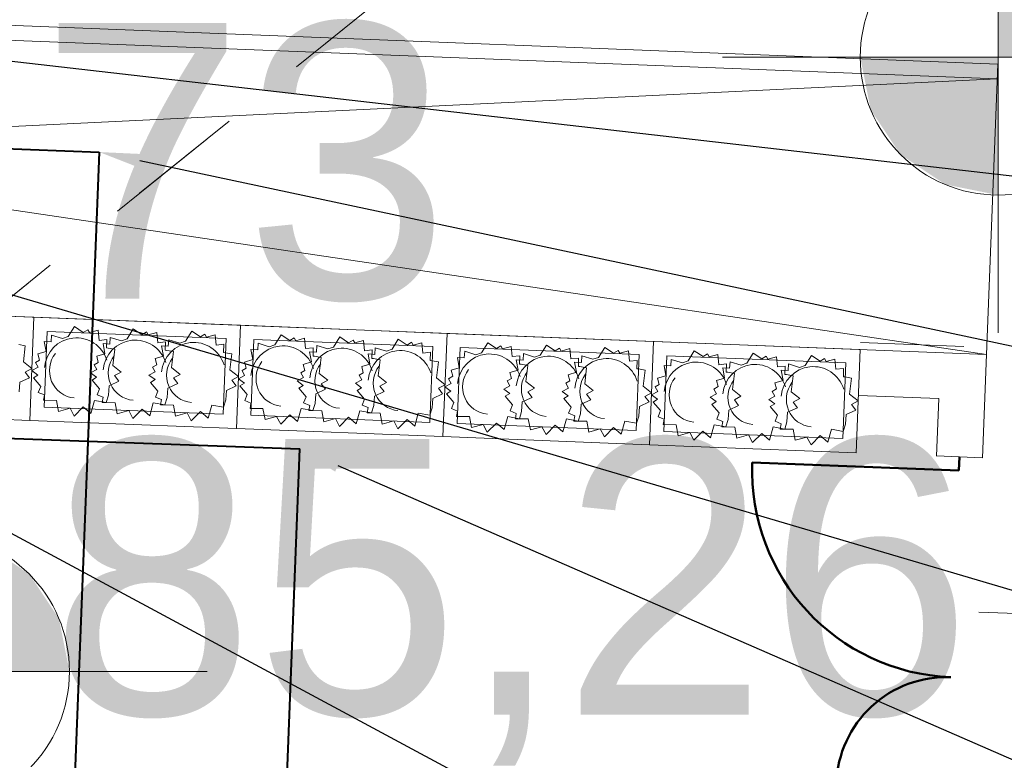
# Model space of a CAD drawing. Extents: x -134780 to 5540120, y 74663 to 5964901.
# Tile 52 of 84: x 5539596.28 to 5539600.57, y 5961332.48 to 5961335.7. Entities that reach past the tile are written whole.
import ezdxf
from ezdxf import colors
from ezdxf.entities.mleader import LeaderData, LeaderLine
from ezdxf.math import Vec2, Vec3

# ---------------------------------------------------------------- set-up
doc = ezdxf.new("R2010")
doc.units = 0
doc.header["$MEASUREMENT"] = 0
doc.set_wipeout_variables(frame=1)
doc.linetypes.add('L_0_03', pattern=[1, 0.5, -0.5])
for name, color, linetype, lineweight in [('#opisy', 7, 'Continuous', 0), ('_gaz', 2, 'Continuous', 90), ('Arch schody_Nr_Pióra__21', 7, 'Continuous', 9), ('arch spadki_Nr_Pióra__21', 7, 'Continuous', 9), ('INWENT RZĘDNE_Nr_Pióra__21', 7, 'Continuous', 9), ('mapa', 7, 'Continuous', 13), ('zasuwa_lub_zawor_Nr_Pióra__7', 7, 'Continuous', 13)]:
    doc.layers.add(name, color=color, linetype=linetype, lineweight=lineweight)
for name, color, linetype, lineweight, true_color in [('217_kontur_klasyfikacyjny_Nr_Pióra__3', 7, 'Continuous', 18, 0xff6600), ('218_kontur_uzytku_gruntowego_Nr_Pióra__3', 7, 'Continuous', 18, 0xff6600), ('_woda2', 7, 'Continuous', 30, 0x0b2af4), ('Arch balustrady_Nr_Pióra__86', 7, 'Continuous', 50, 0x5555ff), ('Arch wyposarzenie_Nr_Pióra__4', 7, 'Continuous', 9, 0x029e21)]:
    doc.layers.add(name, color=color, linetype=linetype, lineweight=lineweight, true_color=true_color)
doc.layers.add('arch spadki', color=7, linetype='Continuous')
doc.layers.add('INWENT RZĘDNE', color=7, linetype='Continuous')
doc.styles.add('GENERATED_STYLE_1', font='txt')
doc.styles.get("Standard").update_dxf_attribs({"font": 'txt', "bigfont": 'BIGFONT.SHX'})

# ---------------------------------------------------------------- blocks, each defined once
blk = doc.blocks.new('Koty wysokościowe_52', base_point=(-120351.5, 109748))
at = {"layer": 'INWENT RZĘDNE_Nr_Pióra__21', "insert": (-119696, 108888.5), "char_height": 1200, "attachment_point": 7, "style": 'GENERATED_STYLE_1'}
blk.add_mtext('{85,73}', dxfattribs=at)
blk = doc.blocks.new('Koty wysokościowe_24', base_point=(-113293.5, 110162.5))
at = {"layer": 'INWENT RZĘDNE_Nr_Pióra__21', "linetype": 'Continuous'}
for points in [[(-113293.5, 110162.5), (-112693.5, 110162.5), (-112739.2, 110392.1), (-112869.3, 110586.8), (-113063.9, 110716.9), (-113293.5, 110762.5)], [(-113293.5, 110162.5), (-113893.5, 110162.5), (-113847.8, 109932.9), (-113717.8, 109738.3), (-113523.1, 109608.2), (-113293.5, 109562.5)]]:
    blk.add_hatch(color=256, dxfattribs=at).paths.add_polyline_path(points, flags=0)
for p, q in [((-113293.5, 108962.5), (-113293.5, 111362.5)), ((-114493.5, 110162.5), (-112093.5, 110162.5))]:
    blk.add_line(p, q, dxfattribs=at)
blk.add_circle((-113293.5, 110162.5), 600, dxfattribs=at)
at = {"layer": 'INWENT RZĘDNE_Nr_Pióra__21', "insert": (-114288.2, 111362.5), "char_height": 1200, "attachment_point": 7, "style": 'GENERATED_STYLE_1'}
blk.add_mtext('{85,22}', dxfattribs=at)
blk = doc.blocks.new('Koty wysokościowe_13', base_point=(-117936.1, 107488.9))
at = {"layer": 'INWENT RZĘDNE_Nr_Pióra__21', "linetype": 'Continuous'}
blk.add_hatch(color=256, dxfattribs=at).paths.add_polyline_path([(-117936.1, 107488.9), (-117336.1, 107488.9), (-117381.7, 107718.5), (-117511.8, 107913.1), (-117706.4, 108043.2), (-117936.1, 108088.9)], flags=0)
blk.add_line((-119136.1, 107488.9), (-116736.1, 107488.9), dxfattribs=at)
blk.add_circle((-117936.1, 107488.9), 600, dxfattribs=at)
at = {"layer": 'INWENT RZĘDNE_Nr_Pióra__21', "insert": (-117421.9, 107077.8), "char_height": 1200, "attachment_point": 7, "style": 'GENERATED_STYLE_1'}
blk.add_mtext('{85,26}', dxfattribs=at)
blk = doc.blocks.new('Linia_8', base_point=(-113376.5, 107746.8))
at = {"layer": 'arch spadki_Nr_Pióra__21', "linetype": 'Continuous'}
blk.add_hatch(color=256, dxfattribs=at).paths.add_polyline_path([(-112621.6, 107717.3), (-112777.4, 107573.3), (-112765.7, 107873)], flags=0)
for p, q in [((-112777.4, 107573.3), (-112765.7, 107873)), ((-112621.6, 107717.3), (-112765.7, 107873)), ((-113376.5, 107746.8), (-112771.5, 107723.2)), ((-112621.6, 107717.3), (-112777.4, 107573.3))]:
    blk.add_line(p, q, dxfattribs=at)
blk = doc.blocks.new('mapa')
at = {"layer": '217_kontur_klasyfikacyjny_Nr_Pióra__3', "color": 252, "linetype": 'L_0_03', "flags": 128}
for points in [[(5539613.45, 5961348.36), (5539595.25, 5961333.69)], [(5539595.25, 5961333.69), (5539613.45, 5961348.36)]]:
    blk.add_lwpolyline(points, dxfattribs=at)
at = {"layer": '218_kontur_uzytku_gruntowego_Nr_Pióra__3', "color": 252, "linetype": 'L_0_03', "flags": 128}
for points in [[(5539613.45, 5961348.36), (5539595.25, 5961333.69)], [(5539595.25, 5961333.69), (5539613.45, 5961348.36)]]:
    blk.add_lwpolyline(points, dxfattribs=at)
at = {"layer": 'Arch balustrady_Nr_Pióra__86', "color": 253, "linetype": 'Continuous'}
for p, q in [((5539600.376, 5961333.7976), (5539600.3736, 5961333.7377)), ((5539600.3736, 5961333.7377), (5539599.4743, 5961333.7728))]:
    blk.add_line(p, q, dxfattribs=at)
for centre, radius, start, end in [((5539600.3736, 5961333.7377), 0.9, 177.7616, 267.7616), ((5539600.3197, 5961332.3587), 0.48, 87.7616, 177.7616)]:
    blk.add_arc(centre, radius, start, end, dxfattribs=at)
at = {"layer": 'Arch schody_Nr_Pióra__21', "color": 252, "linetype": 'Continuous'}
for p, q in [((5539594.4276, 5961335.7465), (5539600.5429, 5961335.5074)), ((5539594.425, 5961335.6815), (5539600.5404, 5961335.4425)), ((5539600.5429, 5961335.5074), (5539600.4935, 5961334.2434)), ((5539594.4041, 5961335.1469), (5539600.5404, 5961335.4425)), ((5539594.4041, 5961335.1469), (5539600.4935, 5961334.2434)), ((5539594.3782, 5961334.4824), (5539600.4935, 5961334.2434)), ((5539596.3467, 5961334.4055), (5539595.4473, 5961334.4406)), ((5539596.3291, 5961333.9558), (5539596.3467, 5961334.4055)), ((5539596.3291, 5961333.9558), (5539596.3467, 5961334.4055)), ((5539597.246, 5961334.3703), (5539596.3467, 5961334.4055)), ((5539597.2284, 5961333.9207), (5539597.246, 5961334.3703)), ((5539597.2284, 5961333.9207), (5539597.246, 5961334.3703)), ((5539598.1453, 5961334.3352), (5539597.246, 5961334.3703)), ((5539596.4043, 5961334.3432), (5539596.3914, 5961334.0134)), ((5539597.1837, 5961334.3127), (5539596.4043, 5961334.3432)), ((5539597.1708, 5961333.983), (5539597.1837, 5961334.3127)), ((5539597.3036, 5961334.308), (5539597.2907, 5961333.9783)), ((5539598.083, 5961334.2776), (5539597.3036, 5961334.308)), ((5539598.1277, 5961333.8855), (5539598.1453, 5961334.3352)), ((5539598.1277, 5961333.8855), (5539598.1453, 5961334.3352)), ((5539599.0446, 5961334.3), (5539598.1453, 5961334.3352)), ((5539598.0701, 5961333.9478), (5539598.083, 5961334.2776)), ((5539598.2029, 5961334.2729), (5539598.19, 5961333.9431)), ((5539598.9823, 5961334.2424), (5539598.2029, 5961334.2729)), ((5539599.027, 5961333.8504), (5539599.0446, 5961334.3)), ((5539599.027, 5961333.8504), (5539599.0446, 5961334.3)), ((5539599.9439, 5961334.2649), (5539599.0446, 5961334.3)), ((5539599.9263, 5961333.8152), (5539599.9439, 5961334.2649)), ((5539599.9451, 5961334.2948), (5539600.3947, 5961334.2773)), ((5539598.9694, 5961333.9127), (5539598.9823, 5961334.2424)), ((5539599.1022, 5961334.2377), (5539599.0893, 5961333.908)), ((5539599.8816, 5961334.2073), (5539599.1022, 5961334.2377)), ((5539600.4935, 5961334.2434), (5539600.4759, 5961333.7929)), ((5539599.8687, 5961333.8775), (5539599.8816, 5961334.2073)), ((5539599.9361, 5961334.065), (5539600.2858, 5961334.0514)), ((5539600.2858, 5961334.0514), (5539600.276, 5961333.8007)), ((5539596.3914, 5961334.0134), (5539597.1708, 5961333.983)), ((5539595.4298, 5961333.991), (5539596.3291, 5961333.9558)), ((5539597.2907, 5961333.9783), (5539598.0701, 5961333.9478)), ((5539596.3291, 5961333.9558), (5539597.2284, 5961333.9207)), ((5539597.2284, 5961333.9207), (5539598.1277, 5961333.8855)), ((5539598.19, 5961333.9431), (5539598.9694, 5961333.9127)), ((5539598.1277, 5961333.8855), (5539599.027, 5961333.8504)), ((5539599.0893, 5961333.908), (5539599.8687, 5961333.8775)), ((5539599.027, 5961333.8504), (5539599.9263, 5961333.8152)), ((5539600.4759, 5961333.7937), (5539600.2761, 5961333.8015))]:
    blk.add_line(p, q, dxfattribs=at)
at = {"layer": 'Arch wyposarzenie_Nr_Pióra__4', "color": 252, "linetype": 'Continuous'}
for p, q in [((5539596.4965, 5961334.3208), (5539596.5236, 5961334.3645)), ((5539596.5236, 5961334.3645), (5539596.5618, 5961334.3392)), ((5539596.5618, 5961334.3392), (5539596.5811, 5961334.3512)), ((5539596.5811, 5961334.3512), (5539596.5882, 5961334.3385)), ((5539596.5882, 5961334.3385), (5539596.6261, 5961334.3489)), ((5539596.6261, 5961334.3489), (5539596.6304, 5961334.3041)), ((5539596.7524, 5961334.3108), (5539596.7795, 5961334.3545)), ((5539596.7795, 5961334.3545), (5539596.8177, 5961334.3292)), ((5539596.4217, 5961334.2987), (5539596.4235, 5961334.3274)), ((5539596.4235, 5961334.3274), (5539596.4718, 5961334.3124)), ((5539596.4718, 5961334.3124), (5539596.4965, 5961334.3208)), ((5539596.6304, 5961334.3041), (5539596.6637, 5961334.3079)), ((5539596.6637, 5961334.3079), (5539596.6626, 5961334.2716)), ((5539596.6776, 5961334.2887), (5539596.6794, 5961334.3174)), ((5539596.6794, 5961334.3174), (5539596.7277, 5961334.3024)), ((5539596.7277, 5961334.3024), (5539596.7524, 5961334.3108)), ((5539596.8177, 5961334.3292), (5539596.837, 5961334.3412)), ((5539596.837, 5961334.3412), (5539596.8441, 5961334.3285)), ((5539596.8441, 5961334.3285), (5539596.882, 5961334.3389)), ((5539596.882, 5961334.3389), (5539596.8862, 5961334.2941)), ((5539596.9319, 5961334.2787), (5539596.9337, 5961334.3074)), ((5539596.9337, 5961334.3074), (5539596.982, 5961334.2924)), ((5539597.0067, 5961334.3008), (5539597.0338, 5961334.3445)), ((5539597.0338, 5961334.3445), (5539597.072, 5961334.3193)), ((5539597.072, 5961334.3193), (5539597.0913, 5961334.3312)), ((5539597.0913, 5961334.3312), (5539597.0984, 5961334.3185)), ((5539597.0984, 5961334.3185), (5539597.1363, 5961334.329)), ((5539597.1363, 5961334.329), (5539597.1405, 5961334.2842)), ((5539597.3958, 5961334.2856), (5539597.4229, 5961334.3293)), ((5539597.4229, 5961334.3293), (5539597.4611, 5961334.304)), ((5539597.4611, 5961334.304), (5539597.4804, 5961334.316)), ((5539597.4804, 5961334.316), (5539597.4875, 5961334.3033)), ((5539597.4875, 5961334.3033), (5539597.5254, 5961334.3138)), ((5539597.5254, 5961334.3138), (5539597.5297, 5961334.269)), ((5539597.6517, 5961334.2756), (5539597.6788, 5961334.3193)), ((5539597.6788, 5961334.3193), (5539597.717, 5961334.294)), ((5539597.717, 5961334.294), (5539597.7363, 5961334.306)), ((5539597.7363, 5961334.306), (5539597.7434, 5961334.2933)), ((5539597.906, 5961334.2657), (5539597.9331, 5961334.3094)), ((5539597.9331, 5961334.3094), (5539597.9713, 5961334.2841)), ((5539596.2804, 5961334.2861), (5539596.3093, 5961334.281)), ((5539596.3093, 5961334.281), (5539596.3009, 5961334.2111)), ((5539596.4, 5961334.2558), (5539596.392, 5961334.3004)), ((5539596.392, 5961334.3004), (5539596.4217, 5961334.2987)), ((5539596.6559, 5961334.2458), (5539596.6479, 5961334.2904)), ((5539596.6479, 5961334.2904), (5539596.6776, 5961334.2887)), ((5539596.6626, 5961334.2716), (5539596.6695, 5961334.2709)), ((5539596.6695, 5961334.2709), (5539596.6985, 5961334.2658)), ((5539596.6985, 5961334.2658), (5539596.69, 5961334.1959)), ((5539596.8862, 5961334.2941), (5539596.9196, 5961334.2979)), ((5539596.9102, 5961334.2359), (5539596.9022, 5961334.2805)), ((5539596.9022, 5961334.2805), (5539596.9319, 5961334.2787)), ((5539596.9196, 5961334.2979), (5539596.9185, 5961334.2616)), ((5539596.982, 5961334.2924), (5539597.0067, 5961334.3008)), ((5539597.1405, 5961334.2842), (5539597.1739, 5961334.2879)), ((5539597.1739, 5961334.2879), (5539597.1728, 5961334.2517)), ((5539597.2993, 5961334.2207), (5539597.2913, 5961334.2653)), ((5539597.2913, 5961334.2653), (5539597.321, 5961334.2635)), ((5539597.321, 5961334.2635), (5539597.3229, 5961334.2922)), ((5539597.3229, 5961334.2922), (5539597.3711, 5961334.2772)), ((5539597.3711, 5961334.2772), (5539597.3958, 5961334.2856)), ((5539597.5297, 5961334.269), (5539597.563, 5961334.2727)), ((5539597.563, 5961334.2727), (5539597.562, 5961334.2364)), ((5539597.5769, 5961334.2535), (5539597.5787, 5961334.2822)), ((5539597.5787, 5961334.2822), (5539597.627, 5961334.2672)), ((5539597.627, 5961334.2672), (5539597.6517, 5961334.2756)), ((5539597.7434, 5961334.2933), (5539597.7813, 5961334.3038)), ((5539597.7813, 5961334.3038), (5539597.7855, 5961334.259)), ((5539597.7855, 5961334.259), (5539597.8189, 5961334.2627)), ((5539597.8189, 5961334.2627), (5539597.8178, 5961334.2264)), ((5539597.8312, 5961334.2436), (5539597.833, 5961334.2723)), ((5539597.833, 5961334.2723), (5539597.8813, 5961334.2573)), ((5539597.8813, 5961334.2573), (5539597.906, 5961334.2657)), ((5539597.9713, 5961334.2841), (5539597.9906, 5961334.2961)), ((5539597.9906, 5961334.2961), (5539597.9977, 5961334.2834)), ((5539597.9977, 5961334.2834), (5539598.0356, 5961334.2938)), ((5539598.0356, 5961334.2938), (5539598.0398, 5961334.249)), ((5539598.2951, 5961334.2505), (5539598.3223, 5961334.2942)), ((5539598.3223, 5961334.2942), (5539598.3604, 5961334.2689)), ((5539598.3604, 5961334.2689), (5539598.3797, 5961334.2809)), ((5539598.3797, 5961334.2809), (5539598.3868, 5961334.2682)), ((5539598.3868, 5961334.2682), (5539598.4247, 5961334.2786)), ((5539598.4247, 5961334.2786), (5539598.429, 5961334.2338)), ((5539598.551, 5961334.2405), (5539598.5781, 5961334.2842)), ((5539598.5781, 5961334.2842), (5539598.6163, 5961334.2589)), ((5539598.6163, 5961334.2589), (5539598.6356, 5961334.2709)), ((5539598.6356, 5961334.2709), (5539598.6427, 5961334.2582)), ((5539598.6427, 5961334.2582), (5539598.6806, 5961334.2686)), ((5539598.6806, 5961334.2686), (5539598.6849, 5961334.2238)), ((5539598.8053, 5961334.2305), (5539598.8324, 5961334.2742)), ((5539598.8324, 5961334.2742), (5539598.8706, 5961334.249)), ((5539596.3643, 5961334.2454), (5539596.4, 5961334.2558)), ((5539596.3713, 5961334.2185), (5539596.3643, 5961334.2454)), ((5539596.6202, 5961334.2354), (5539596.6559, 5961334.2458)), ((5539596.6271, 5961334.2085), (5539596.6202, 5961334.2354)), ((5539596.8745, 5961334.2254), (5539596.9102, 5961334.2359)), ((5539596.8814, 5961334.1986), (5539596.8745, 5961334.2254)), ((5539596.9185, 5961334.2616), (5539596.9254, 5961334.2609)), ((5539596.9254, 5961334.2609), (5539596.9544, 5961334.2558)), ((5539596.9544, 5961334.2558), (5539596.9459, 5961334.1859)), ((5539597.1728, 5961334.2517), (5539597.1797, 5961334.251)), ((5539597.1797, 5961334.251), (5539597.2087, 5961334.2458)), ((5539597.2087, 5961334.2458), (5539597.2002, 5961334.1759)), ((5539597.2637, 5961334.2102), (5539597.2993, 5961334.2207)), ((5539597.5552, 5961334.2107), (5539597.5472, 5961334.2553)), ((5539597.5472, 5961334.2553), (5539597.5769, 5961334.2535)), ((5539597.562, 5961334.2364), (5539597.5688, 5961334.2358)), ((5539597.5688, 5961334.2358), (5539597.5978, 5961334.2306)), ((5539597.5978, 5961334.2306), (5539597.5893, 5961334.1607)), ((5539597.8095, 5961334.2008), (5539597.8015, 5961334.2453)), ((5539597.8015, 5961334.2453), (5539597.8312, 5961334.2436)), ((5539597.8178, 5961334.2264), (5539597.8247, 5961334.2258)), ((5539597.8247, 5961334.2258), (5539597.8537, 5961334.2206)), ((5539597.8537, 5961334.2206), (5539597.8452, 5961334.1507)), ((5539598.0398, 5961334.249), (5539598.0732, 5961334.2528)), ((5539598.0732, 5961334.2528), (5539598.0721, 5961334.2165)), ((5539598.1987, 5961334.1855), (5539598.1906, 5961334.2301)), ((5539598.1906, 5961334.2301), (5539598.2203, 5961334.2284)), ((5539598.2203, 5961334.2284), (5539598.2222, 5961334.2571)), ((5539598.2222, 5961334.2571), (5539598.2705, 5961334.2421)), ((5539598.2705, 5961334.2421), (5539598.2951, 5961334.2505)), ((5539598.429, 5961334.2338), (5539598.4623, 5961334.2376)), ((5539598.4545, 5961334.1755), (5539598.4465, 5961334.2201)), ((5539598.4465, 5961334.2201), (5539598.4762, 5961334.2184)), ((5539598.4623, 5961334.2376), (5539598.4613, 5961334.2013)), ((5539598.4762, 5961334.2184), (5539598.4781, 5961334.2471)), ((5539598.4781, 5961334.2471), (5539598.5263, 5961334.2321)), ((5539598.5263, 5961334.2321), (5539598.551, 5961334.2405)), ((5539598.6849, 5961334.2238), (5539598.7182, 5961334.2276)), ((5539598.7182, 5961334.2276), (5539598.7171, 5961334.1913)), ((5539598.7305, 5961334.2084), (5539598.7323, 5961334.2371)), ((5539598.7323, 5961334.2371), (5539598.7806, 5961334.2221)), ((5539598.7806, 5961334.2221), (5539598.8053, 5961334.2305)), ((5539598.8706, 5961334.249), (5539598.8899, 5961334.2609)), ((5539598.8899, 5961334.2609), (5539598.897, 5961334.2482)), ((5539598.897, 5961334.2482), (5539598.9349, 5961334.2587)), ((5539598.9349, 5961334.2587), (5539598.9391, 5961334.2139)), ((5539599.1196, 5961334.1932), (5539599.1215, 5961334.2219)), ((5539599.1215, 5961334.2219), (5539599.1698, 5961334.2069)), ((5539599.1944, 5961334.2153), (5539599.2216, 5961334.259)), ((5539599.2216, 5961334.259), (5539599.2598, 5961334.2337)), ((5539599.2598, 5961334.2337), (5539599.279, 5961334.2457)), ((5539599.279, 5961334.2457), (5539599.2861, 5961334.233)), ((5539599.2861, 5961334.233), (5539599.324, 5961334.2435)), ((5539599.324, 5961334.2435), (5539599.3283, 5961334.1987)), ((5539599.4503, 5961334.2053), (5539599.4774, 5961334.249)), ((5539599.4774, 5961334.249), (5539599.5156, 5961334.2237)), ((5539599.5156, 5961334.2237), (5539599.5349, 5961334.2357)), ((5539599.5349, 5961334.2357), (5539599.542, 5961334.223)), ((5539599.542, 5961334.223), (5539599.5799, 5961334.2335)), ((5539599.5799, 5961334.2335), (5539599.5842, 5961334.1887)), ((5539599.7046, 5961334.1954), (5539599.7317, 5961334.2391)), ((5539599.7317, 5961334.2391), (5539599.7699, 5961334.2138)), ((5539599.7699, 5961334.2138), (5539599.7892, 5961334.2258)), ((5539599.7892, 5961334.2258), (5539599.7963, 5961334.2131)), ((5539599.7963, 5961334.2131), (5539599.8342, 5961334.2235)), ((5539599.8342, 5961334.2235), (5539599.8385, 5961334.1787)), ((5539596.3009, 5961334.2111), (5539596.3379, 5961334.1818)), ((5539596.3379, 5961334.1818), (5539596.309, 5961334.1662)), ((5539596.3376, 5961334.1729), (5539596.3649, 5961334.1874)), ((5539596.3533, 5961334.2081), (5539596.3713, 5961334.2185)), ((5539596.3649, 5961334.1874), (5539596.3533, 5961334.2081)), ((5539596.5935, 5961334.1629), (5539596.6208, 5961334.1774)), ((5539596.6092, 5961334.1981), (5539596.6271, 5961334.2085)), ((5539596.6208, 5961334.1774), (5539596.6092, 5961334.1981)), ((5539596.69, 5961334.1959), (5539596.7271, 5961334.1666)), ((5539596.8635, 5961334.1882), (5539596.8814, 5961334.1986)), ((5539596.8751, 5961334.1675), (5539596.8635, 5961334.1882)), ((5539596.9459, 5961334.1859), (5539596.9829, 5961334.1566)), ((5539597.2527, 5961334.173), (5539597.2706, 5961334.1834)), ((5539597.2706, 5961334.1834), (5539597.2637, 5961334.2102)), ((5539597.5195, 5961334.2002), (5539597.5552, 5961334.2107)), ((5539597.5265, 5961334.1734), (5539597.5195, 5961334.2002)), ((5539597.7738, 5961334.1903), (5539597.8095, 5961334.2008)), ((5539597.7807, 5961334.1635), (5539597.7738, 5961334.1903)), ((5539598.0721, 5961334.2165), (5539598.079, 5961334.2158)), ((5539598.079, 5961334.2158), (5539598.108, 5961334.2107)), ((5539598.108, 5961334.2107), (5539598.0995, 5961334.1408)), ((5539598.163, 5961334.1751), (5539598.1987, 5961334.1855)), ((5539598.4613, 5961334.2013), (5539598.4681, 5961334.2006)), ((5539598.4681, 5961334.2006), (5539598.4971, 5961334.1955)), ((5539598.4971, 5961334.1955), (5539598.4886, 5961334.1256)), ((5539598.7088, 5961334.1656), (5539598.7008, 5961334.2102)), ((5539598.7008, 5961334.2102), (5539598.7305, 5961334.2084)), ((5539598.7171, 5961334.1913), (5539598.724, 5961334.1906)), ((5539598.724, 5961334.1906), (5539598.753, 5961334.1855)), ((5539598.753, 5961334.1855), (5539598.7445, 5961334.1156)), ((5539598.9391, 5961334.2139), (5539598.9725, 5961334.2176)), ((5539598.9725, 5961334.2176), (5539598.9714, 5961334.1814)), ((5539598.9714, 5961334.1814), (5539598.9783, 5961334.1807)), ((5539598.9783, 5961334.1807), (5539599.0073, 5961334.1755)), ((5539599.098, 5961334.1504), (5539599.09, 5961334.195)), ((5539599.09, 5961334.195), (5539599.1196, 5961334.1932)), ((5539599.1698, 5961334.2069), (5539599.1944, 5961334.2153)), ((5539599.3283, 5961334.1987), (5539599.3617, 5961334.2024)), ((5539599.3539, 5961334.1404), (5539599.3458, 5961334.185)), ((5539599.3458, 5961334.185), (5539599.3755, 5961334.1832)), ((5539599.3617, 5961334.2024), (5539599.3606, 5961334.1661)), ((5539599.3755, 5961334.1832), (5539599.3774, 5961334.2119)), ((5539599.3774, 5961334.2119), (5539599.4256, 5961334.1969)), ((5539599.4256, 5961334.1969), (5539599.4503, 5961334.2053)), ((5539599.5842, 5961334.1887), (5539599.6175, 5961334.1924)), ((5539599.6175, 5961334.1924), (5539599.6165, 5961334.1561)), ((5539599.6298, 5961334.1733), (5539599.6317, 5961334.202)), ((5539599.6317, 5961334.202), (5539599.6799, 5961334.187)), ((5539599.6799, 5961334.187), (5539599.7046, 5961334.1954)), ((5539599.8385, 5961334.1787), (5539599.8718, 5961334.1825)), ((5539599.8718, 5961334.1825), (5539599.8707, 5961334.1462)), ((5539596.3275, 5961334.1419), (5539596.2853, 5961334.122)), ((5539596.309, 5961334.1662), (5539596.3275, 5961334.1419)), ((5539596.3637, 5961334.1538), (5539596.3376, 5961334.1729)), ((5539596.3444, 5961334.1416), (5539596.3637, 5961334.1538)), ((5539596.3763, 5961334.1042), (5539596.3444, 5961334.1416)), ((5539596.6196, 5961334.1438), (5539596.5935, 5961334.1629)), ((5539596.6003, 5961334.1316), (5539596.6196, 5961334.1438)), ((5539596.7271, 5961334.1666), (5539596.6981, 5961334.151)), ((5539596.6981, 5961334.151), (5539596.7167, 5961334.1267)), ((5539596.8477, 5961334.153), (5539596.8751, 5961334.1675)), ((5539596.8739, 5961334.1338), (5539596.8477, 5961334.153)), ((5539596.8546, 5961334.1216), (5539596.8739, 5961334.1338)), ((5539596.9829, 5961334.1566), (5539596.954, 5961334.141)), ((5539596.954, 5961334.141), (5539596.9726, 5961334.1167)), ((5539597.2002, 5961334.1759), (5539597.2372, 5961334.1467)), ((5539597.2372, 5961334.1467), (5539597.2083, 5961334.131)), ((5539597.2369, 5961334.1378), (5539597.2642, 5961334.1523)), ((5539597.263, 5961334.1186), (5539597.2369, 5961334.1378)), ((5539597.2642, 5961334.1523), (5539597.2527, 5961334.173)), ((5539597.4928, 5961334.1278), (5539597.5201, 5961334.1423)), ((5539597.5085, 5961334.163), (5539597.5265, 5961334.1734)), ((5539597.5201, 5961334.1423), (5539597.5085, 5961334.163)), ((5539597.5893, 5961334.1607), (5539597.6264, 5961334.1314)), ((5539597.7628, 5961334.153), (5539597.7807, 5961334.1635)), ((5539597.7744, 5961334.1323), (5539597.7628, 5961334.153)), ((5539597.8452, 5961334.1507), (5539597.8823, 5961334.1214)), ((5539598.0995, 5961334.1408), (5539598.1365, 5961334.1115)), ((5539598.152, 5961334.1378), (5539598.1699, 5961334.1482)), ((5539598.1635, 5961334.1171), (5539598.152, 5961334.1378)), ((5539598.1699, 5961334.1482), (5539598.163, 5961334.1751)), ((5539598.4078, 5961334.1278), (5539598.4258, 5961334.1382)), ((5539598.4188, 5961334.1651), (5539598.4545, 5961334.1755)), ((5539598.4258, 5961334.1382), (5539598.4188, 5961334.1651)), ((5539598.6731, 5961334.1551), (5539598.7088, 5961334.1656)), ((5539598.68, 5961334.1283), (5539598.6731, 5961334.1551)), ((5539599.0073, 5961334.1755), (5539598.9988, 5961334.1056)), ((5539599.0623, 5961334.1399), (5539599.098, 5961334.1504)), ((5539599.0692, 5961334.1131), (5539599.0623, 5961334.1399)), ((5539599.3182, 5961334.1299), (5539599.3539, 5961334.1404)), ((5539599.3606, 5961334.1661), (5539599.3675, 5961334.1655)), ((5539599.3675, 5961334.1655), (5539599.3964, 5961334.1603)), ((5539599.3964, 5961334.1603), (5539599.388, 5961334.0904)), ((5539599.6081, 5961334.1304), (5539599.6001, 5961334.175)), ((5539599.6001, 5961334.175), (5539599.6298, 5961334.1733)), ((5539599.6165, 5961334.1561), (5539599.6233, 5961334.1555)), ((5539599.6233, 5961334.1555), (5539599.6523, 5961334.1503)), ((5539599.6523, 5961334.1503), (5539599.6438, 5961334.0804)), ((5539599.8707, 5961334.1462), (5539599.8776, 5961334.1455)), ((5539599.8776, 5961334.1455), (5539599.9066, 5961334.1404)), ((5539599.9066, 5961334.1404), (5539599.8981, 5961334.0705)), ((5539596.2853, 5961334.122), (5539596.2824, 5961334.0808)), ((5539596.3658, 5961334.0778), (5539596.3763, 5961334.1042)), ((5539596.6322, 5961334.0942), (5539596.6003, 5961334.1316)), ((5539596.6217, 5961334.0677), (5539596.6322, 5961334.0942)), ((5539596.6744, 5961334.1068), (5539596.6715, 5961334.0655)), ((5539596.7167, 5961334.1267), (5539596.6744, 5961334.1068)), ((5539596.8865, 5961334.0842), (5539596.8546, 5961334.1216)), ((5539596.9303, 5961334.0968), (5539596.9274, 5961334.0555)), ((5539596.9726, 5961334.1167), (5539596.9303, 5961334.0968)), ((5539597.2268, 5961334.1067), (5539597.1846, 5961334.0869)), ((5539597.2083, 5961334.131), (5539597.2268, 5961334.1067)), ((5539597.2437, 5961334.1064), (5539597.263, 5961334.1186)), ((5539597.2757, 5961334.069), (5539597.2437, 5961334.1064)), ((5539597.5189, 5961334.1086), (5539597.4928, 5961334.1278)), ((5539597.4996, 5961334.0964), (5539597.5189, 5961334.1086)), ((5539597.5315, 5961334.059), (5539597.4996, 5961334.0964)), ((5539597.616, 5961334.0915), (5539597.5737, 5961334.0717)), ((5539597.6264, 5961334.1314), (5539597.5974, 5961334.1158)), ((5539597.5974, 5961334.1158), (5539597.616, 5961334.0915)), ((5539597.747, 5961334.1179), (5539597.7744, 5961334.1323)), ((5539597.7732, 5961334.0987), (5539597.747, 5961334.1179)), ((5539597.7539, 5961334.0865), (5539597.7732, 5961334.0987)), ((5539597.8823, 5961334.1214), (5539597.8533, 5961334.1058)), ((5539597.8533, 5961334.1058), (5539597.8719, 5961334.0815)), ((5539598.1365, 5961334.1115), (5539598.1076, 5961334.0959)), ((5539598.1076, 5961334.0959), (5539598.1261, 5961334.0716)), ((5539598.1362, 5961334.1026), (5539598.1635, 5961334.1171)), ((5539598.1623, 5961334.0835), (5539598.1362, 5961334.1026)), ((5539598.3921, 5961334.0926), (5539598.4194, 5961334.1071)), ((5539598.4182, 5961334.0735), (5539598.3921, 5961334.0926)), ((5539598.4194, 5961334.1071), (5539598.4078, 5961334.1278)), ((5539598.4886, 5961334.1256), (5539598.5257, 5961334.0963)), ((5539598.5257, 5961334.0963), (5539598.4968, 5961334.0807)), ((5539598.6464, 5961334.0827), (5539598.6737, 5961334.0972)), ((5539598.6621, 5961334.1179), (5539598.68, 5961334.1283)), ((5539598.6737, 5961334.0972), (5539598.6621, 5961334.1179)), ((5539598.7445, 5961334.1156), (5539598.7816, 5961334.0863)), ((5539598.9988, 5961334.1056), (5539599.0359, 5961334.0763)), ((5539599.0513, 5961334.1027), (5539599.0692, 5961334.1131)), ((5539599.0628, 5961334.082), (5539599.0513, 5961334.1027)), ((5539599.3072, 5961334.0927), (5539599.3251, 5961334.1031)), ((5539599.3187, 5961334.072), (5539599.3072, 5961334.0927)), ((5539599.3251, 5961334.1031), (5539599.3182, 5961334.1299)), ((5539599.5614, 5961334.0827), (5539599.5794, 5961334.0931)), ((5539599.5724, 5961334.12), (5539599.6081, 5961334.1304)), ((5539599.5794, 5961334.0931), (5539599.5724, 5961334.12)), ((5539596.3922, 5961334.0669), (5539596.3658, 5961334.0778)), ((5539596.3882, 5961334.0438), (5539596.3922, 5961334.0669)), ((5539596.6481, 5961334.0569), (5539596.6217, 5961334.0677)), ((5539596.6441, 5961334.0338), (5539596.6481, 5961334.0569)), ((5539596.6715, 5961334.0655), (5539596.6615, 5961334.0338)), ((5539596.876, 5961334.0578), (5539596.8865, 5961334.0842)), ((5539596.9024, 5961334.0469), (5539596.876, 5961334.0578)), ((5539596.9274, 5961334.0555), (5539596.9174, 5961334.0238)), ((5539597.1846, 5961334.0869), (5539597.1817, 5961334.0456)), ((5539597.2652, 5961334.0426), (5539597.2757, 5961334.069)), ((5539597.521, 5961334.0326), (5539597.5315, 5961334.059)), ((5539597.5737, 5961334.0717), (5539597.5708, 5961334.0304)), ((5539597.7858, 5961334.0491), (5539597.7539, 5961334.0865)), ((5539597.7753, 5961334.0227), (5539597.7858, 5961334.0491)), ((5539597.8296, 5961334.0617), (5539597.8267, 5961334.0204)), ((5539597.8719, 5961334.0815), (5539597.8296, 5961334.0617)), ((5539598.0839, 5961334.0517), (5539598.081, 5961334.0104)), ((5539598.1261, 5961334.0716), (5539598.0839, 5961334.0517)), ((5539598.143, 5961334.0713), (5539598.1623, 5961334.0835)), ((5539598.175, 5961334.0339), (5539598.143, 5961334.0713)), ((5539598.3989, 5961334.0613), (5539598.4182, 5961334.0735)), ((5539598.4309, 5961334.0239), (5539598.3989, 5961334.0613)), ((5539598.5153, 5961334.0564), (5539598.473, 5961334.0365)), ((5539598.4968, 5961334.0807), (5539598.5153, 5961334.0564)), ((5539598.6725, 5961334.0635), (5539598.6464, 5961334.0827)), ((5539598.6532, 5961334.0513), (5539598.6725, 5961334.0635)), ((5539598.6851, 5961334.0139), (5539598.6532, 5961334.0513)), ((5539598.7816, 5961334.0863), (5539598.7526, 5961334.0707)), ((5539598.7526, 5961334.0707), (5539598.7712, 5961334.0464)), ((5539599.0359, 5961334.0763), (5539599.0069, 5961334.0607)), ((5539599.0069, 5961334.0607), (5539599.0255, 5961334.0364)), ((5539599.0355, 5961334.0675), (5539599.0628, 5961334.082)), ((5539599.0617, 5961334.0483), (5539599.0355, 5961334.0675)), ((5539599.0424, 5961334.0361), (5539599.0617, 5961334.0483)), ((5539599.2914, 5961334.0575), (5539599.3187, 5961334.072)), ((5539599.3175, 5961334.0383), (5539599.2914, 5961334.0575)), ((5539599.388, 5961334.0904), (5539599.425, 5961334.0611)), ((5539599.425, 5961334.0611), (5539599.3961, 5961334.0455)), ((5539599.5457, 5961334.0475), (5539599.573, 5961334.062)), ((5539599.573, 5961334.062), (5539599.5614, 5961334.0827)), ((5539599.6438, 5961334.0804), (5539599.6809, 5961334.0511)), ((5539599.6809, 5961334.0511), (5539599.6519, 5961334.0355)), ((5539599.8981, 5961334.0705), (5539599.9352, 5961334.0412)), ((5539596.4447, 5961334.0429), (5539596.3882, 5961334.0438)), ((5539596.4534, 5961333.9949), (5539596.4447, 5961334.0429)), ((5539596.5039, 5961334.0091), (5539596.4534, 5961333.9949)), ((5539596.5218, 5961333.975), (5539596.5039, 5961334.0091)), ((5539596.5616, 5961334.0152), (5539596.5218, 5961333.975)), ((5539596.5951, 5961333.9862), (5539596.5616, 5961334.0152)), ((5539596.6107, 5961334.0429), (5539596.5951, 5961333.9862)), ((5539596.6615, 5961334.0338), (5539596.6107, 5961334.0429)), ((5539596.7006, 5961334.0329), (5539596.6441, 5961334.0338)), ((5539596.7093, 5961333.9849), (5539596.7006, 5961334.0329)), ((5539596.8175, 5961334.0052), (5539596.7777, 5961333.965)), ((5539596.851, 5961333.9762), (5539596.8175, 5961334.0052)), ((5539596.8666, 5961334.0329), (5539596.851, 5961333.9762)), ((5539596.9174, 5961334.0238), (5539596.8666, 5961334.0329)), ((5539596.8984, 5961334.0238), (5539596.9024, 5961334.0469)), ((5539596.9549, 5961334.0229), (5539596.8984, 5961334.0238)), ((5539596.9636, 5961333.9749), (5539596.9549, 5961334.0229)), ((5539597.1209, 5961334.023), (5539597.1053, 5961333.9663)), ((5539597.1717, 5961334.0138), (5539597.1209, 5961334.023)), ((5539597.1817, 5961334.0456), (5539597.1717, 5961334.0138)), ((5539597.2915, 5961334.0317), (5539597.2652, 5961334.0426)), ((5539597.2875, 5961334.0086), (5539597.2915, 5961334.0317)), ((5539597.344, 5961334.0077), (5539597.2875, 5961334.0086)), ((5539597.3528, 5961333.9597), (5539597.344, 5961334.0077)), ((5539597.51, 5961334.0078), (5539597.4944, 5961333.9511)), ((5539597.5608, 5961333.9986), (5539597.51, 5961334.0078)), ((5539597.5474, 5961334.0217), (5539597.521, 5961334.0326)), ((5539597.5434, 5961333.9986), (5539597.5474, 5961334.0217)), ((5539597.5708, 5961334.0304), (5539597.5608, 5961333.9986)), ((5539597.8017, 5961334.0118), (5539597.7753, 5961334.0227)), ((5539597.7977, 5961333.9887), (5539597.8017, 5961334.0118)), ((5539597.8267, 5961334.0204), (5539597.8167, 5961333.9886)), ((5539598.081, 5961334.0104), (5539598.071, 5961333.9787)), ((5539598.1645, 5961334.0074), (5539598.175, 5961334.0339)), ((5539598.1908, 5961333.9966), (5539598.1645, 5961334.0074)), ((5539598.4204, 5961333.9974), (5539598.4309, 5961334.0239)), ((5539598.473, 5961334.0365), (5539598.4701, 5961333.9952)), ((5539598.6746, 5961333.9875), (5539598.6851, 5961334.0139)), ((5539598.7289, 5961334.0265), (5539598.726, 5961333.9852)), ((5539598.7712, 5961334.0464), (5539598.7289, 5961334.0265)), ((5539598.9832, 5961334.0166), (5539598.9803, 5961333.9753)), ((5539599.0255, 5961334.0364), (5539598.9832, 5961334.0166)), ((5539599.0743, 5961333.9987), (5539599.0424, 5961334.0361)), ((5539599.2982, 5961334.0261), (5539599.3175, 5961334.0383)), ((5539599.3302, 5961333.9887), (5539599.2982, 5961334.0261)), ((5539599.4146, 5961334.0212), (5539599.3724, 5961334.0014)), ((5539599.3961, 5961334.0455), (5539599.4146, 5961334.0212)), ((5539599.5718, 5961334.0284), (5539599.5457, 5961334.0475)), ((5539599.5525, 5961334.0162), (5539599.5718, 5961334.0284)), ((5539599.5844, 5961333.9788), (5539599.5525, 5961334.0162)), ((5539599.6705, 5961334.0112), (5539599.6282, 5961333.9914)), ((5539599.6519, 5961334.0355), (5539599.6705, 5961334.0112)), ((5539599.9352, 5961334.0412), (5539599.9062, 5961334.0256)), ((5539599.9062, 5961334.0256), (5539599.9248, 5961334.0013)), ((5539596.7598, 5961333.9991), (5539596.7093, 5961333.9849)), ((5539596.7777, 5961333.965), (5539596.7598, 5961333.9991)), ((5539597.0141, 5961333.9891), (5539596.9636, 5961333.9749)), ((5539597.032, 5961333.955), (5539597.0141, 5961333.9891)), ((5539597.0717, 5961333.9952), (5539597.032, 5961333.955)), ((5539597.1053, 5961333.9663), (5539597.0717, 5961333.9952)), ((5539597.4032, 5961333.9739), (5539597.3528, 5961333.9597)), ((5539597.4211, 5961333.9398), (5539597.4032, 5961333.9739)), ((5539597.4609, 5961333.98), (5539597.4211, 5961333.9398)), ((5539597.4944, 5961333.9511), (5539597.4609, 5961333.98)), ((5539597.5999, 5961333.9977), (5539597.5434, 5961333.9986)), ((5539597.6086, 5961333.9497), (5539597.5999, 5961333.9977)), ((5539597.6591, 5961333.9639), (5539597.6086, 5961333.9497)), ((5539597.677, 5961333.9298), (5539597.6591, 5961333.9639)), ((5539597.7168, 5961333.97), (5539597.677, 5961333.9298)), ((5539597.7503, 5961333.9411), (5539597.7168, 5961333.97)), ((5539597.7659, 5961333.9978), (5539597.7503, 5961333.9411)), ((5539597.8167, 5961333.9886), (5539597.7659, 5961333.9978)), ((5539597.8542, 5961333.9878), (5539597.7977, 5961333.9887)), ((5539597.8629, 5961333.9398), (5539597.8542, 5961333.9878)), ((5539598.0202, 5961333.9878), (5539598.0046, 5961333.9312)), ((5539598.071, 5961333.9787), (5539598.0202, 5961333.9878)), ((5539598.1868, 5961333.9735), (5539598.1908, 5961333.9966)), ((5539598.2433, 5961333.9726), (5539598.1868, 5961333.9735)), ((5539598.2521, 5961333.9246), (5539598.2433, 5961333.9726)), ((5539598.4094, 5961333.9726), (5539598.3937, 5961333.9159)), ((5539598.4601, 5961333.9635), (5539598.4094, 5961333.9726)), ((5539598.4467, 5961333.9866), (5539598.4204, 5961333.9974)), ((5539598.4427, 5961333.9635), (5539598.4467, 5961333.9866)), ((5539598.4992, 5961333.9626), (5539598.4427, 5961333.9635)), ((5539598.4701, 5961333.9952), (5539598.4601, 5961333.9635)), ((5539598.508, 5961333.9146), (5539598.4992, 5961333.9626)), ((5539598.6652, 5961333.9626), (5539598.6496, 5961333.9059)), ((5539598.716, 5961333.9535), (5539598.6652, 5961333.9626)), ((5539598.701, 5961333.9766), (5539598.6746, 5961333.9875)), ((5539598.697, 5961333.9535), (5539598.701, 5961333.9766)), ((5539598.726, 5961333.9852), (5539598.716, 5961333.9535)), ((5539598.9803, 5961333.9753), (5539598.9703, 5961333.9435)), ((5539599.0638, 5961333.9723), (5539599.0743, 5961333.9987)), ((5539599.0901, 5961333.9614), (5539599.0638, 5961333.9723)), ((5539599.3197, 5961333.9623), (5539599.3302, 5961333.9887)), ((5539599.346, 5961333.9514), (5539599.3197, 5961333.9623)), ((5539599.3724, 5961334.0014), (5539599.3694, 5961333.9601)), ((5539599.574, 5961333.9524), (5539599.5844, 5961333.9788)), ((5539599.6282, 5961333.9914), (5539599.6253, 5961333.9501)), ((5539599.8825, 5961333.9814), (5539599.8796, 5961333.9401)), ((5539599.9248, 5961334.0013), (5539599.8825, 5961333.9814)), ((5539597.9134, 5961333.954), (5539597.8629, 5961333.9398)), ((5539597.9313, 5961333.9199), (5539597.9134, 5961333.954)), ((5539597.9711, 5961333.9601), (5539597.9313, 5961333.9199)), ((5539598.0046, 5961333.9312), (5539597.9711, 5961333.9601)), ((5539598.3026, 5961333.9388), (5539598.2521, 5961333.9246)), ((5539598.3204, 5961333.9047), (5539598.3026, 5961333.9388)), ((5539598.3602, 5961333.9449), (5539598.3204, 5961333.9047)), ((5539598.3937, 5961333.9159), (5539598.3602, 5961333.9449)), ((5539598.5584, 5961333.9288), (5539598.508, 5961333.9146)), ((5539598.5763, 5961333.8947), (5539598.5584, 5961333.9288)), ((5539598.6161, 5961333.9349), (5539598.5763, 5961333.8947)), ((5539598.6496, 5961333.9059), (5539598.6161, 5961333.9349)), ((5539598.7535, 5961333.9526), (5539598.697, 5961333.9535)), ((5539598.7622, 5961333.9046), (5539598.7535, 5961333.9526)), ((5539598.8704, 5961333.9249), (5539598.8306, 5961333.8847)), ((5539598.9039, 5961333.896), (5539598.8704, 5961333.9249)), ((5539598.9195, 5961333.9527), (5539598.9039, 5961333.896)), ((5539598.9703, 5961333.9435), (5539598.9195, 5961333.9527)), ((5539599.0861, 5961333.9383), (5539599.0901, 5961333.9614)), ((5539599.1427, 5961333.9374), (5539599.0861, 5961333.9383)), ((5539599.1514, 5961333.8894), (5539599.1427, 5961333.9374)), ((5539599.3087, 5961333.9375), (5539599.293, 5961333.8808)), ((5539599.3594, 5961333.9283), (5539599.3087, 5961333.9375)), ((5539599.342, 5961333.9283), (5539599.346, 5961333.9514)), ((5539599.3985, 5961333.9274), (5539599.342, 5961333.9283)), ((5539599.3694, 5961333.9601), (5539599.3594, 5961333.9283)), ((5539599.4073, 5961333.8794), (5539599.3985, 5961333.9274)), ((5539599.5645, 5961333.9275), (5539599.5489, 5961333.8708)), ((5539599.6153, 5961333.9183), (5539599.5645, 5961333.9275)), ((5539599.6003, 5961333.9415), (5539599.574, 5961333.9524)), ((5539599.5963, 5961333.9184), (5539599.6003, 5961333.9415)), ((5539599.6253, 5961333.9501), (5539599.6153, 5961333.9183)), ((5539599.8796, 5961333.9401), (5539599.8696, 5961333.9084)), ((5539598.8127, 5961333.9188), (5539598.7622, 5961333.9046)), ((5539598.8306, 5961333.8847), (5539598.8127, 5961333.9188)), ((5539599.2019, 5961333.9036), (5539599.1514, 5961333.8894)), ((5539599.2197, 5961333.8695), (5539599.2019, 5961333.9036)), ((5539599.2595, 5961333.9097), (5539599.2197, 5961333.8695)), ((5539599.293, 5961333.8808), (5539599.2595, 5961333.9097)), ((5539599.4577, 5961333.8936), (5539599.4073, 5961333.8794)), ((5539599.4756, 5961333.8595), (5539599.4577, 5961333.8936)), ((5539599.5154, 5961333.8997), (5539599.4756, 5961333.8595)), ((5539599.5489, 5961333.8708), (5539599.5154, 5961333.8997)), ((5539599.6528, 5961333.9175), (5539599.5963, 5961333.9184)), ((5539599.6615, 5961333.8695), (5539599.6528, 5961333.9175)), ((5539599.712, 5961333.8837), (5539599.6615, 5961333.8695)), ((5539599.7299, 5961333.8496), (5539599.712, 5961333.8837)), ((5539599.7697, 5961333.8898), (5539599.7299, 5961333.8496)), ((5539599.8032, 5961333.8608), (5539599.7697, 5961333.8898)), ((5539599.8188, 5961333.9175), (5539599.8032, 5961333.8608)), ((5539599.8696, 5961333.9084), (5539599.8188, 5961333.9175))]:
    blk.add_line(p, q, dxfattribs=at)
for centre, major_axis, start_param, end_param in [((5539596.5316, 5961334.1731), (-0.0056, -0.1425), 1.927535, 4.652962), ((5539596.7875, 5961334.1631), (-0.0056, -0.1425), 1.927535, 4.652962), ((5539597.0418, 5961334.1531), (-0.0056, -0.1425), 1.927535, 4.652962), ((5539597.431, 5961334.1379), (-0.0056, -0.1425), 1.927535, 4.652962), ((5539597.6868, 5961334.1279), (-0.0056, -0.1425), 1.927535, 4.652962), ((5539597.9411, 5961334.118), (-0.0056, -0.1425), 1.927535, 4.652962), ((5539596.5316, 5961334.1731), (-0.0047, -0.1193), 4.078423, 6.243896), ((5539596.7875, 5961334.1631), (-0.0047, -0.1193), 4.078423, 6.243896), ((5539597.0418, 5961334.1531), (-0.0047, -0.1193), 4.078423, 6.243896), ((5539598.3303, 5961334.1028), (-0.0056, -0.1425), 1.927535, 4.652962), ((5539598.5862, 5961334.0928), (-0.0056, -0.1425), 1.927535, 4.652962), ((5539598.8404, 5961334.0828), (-0.0056, -0.1425), 1.927535, 4.652962), ((5539597.431, 5961334.1379), (-0.0047, -0.1193), 4.078423, 6.243896), ((5539597.6868, 5961334.1279), (-0.0047, -0.1193), 4.078423, 6.243896), ((5539597.9411, 5961334.118), (-0.0047, -0.1193), 4.078423, 6.243896), ((5539598.3303, 5961334.1028), (-0.0047, -0.1193), 4.078423, 6.243896), ((5539599.2296, 5961334.0676), (-0.0056, -0.1425), 1.927535, 4.652962), ((5539599.4855, 5961334.0576), (-0.0056, -0.1425), 1.927535, 4.652962), ((5539599.7398, 5961334.0477), (-0.0056, -0.1425), 1.927535, 4.652962), ((5539598.5862, 5961334.0928), (-0.0047, -0.1193), 4.078423, 6.243896), ((5539598.8404, 5961334.0828), (-0.0047, -0.1193), 4.078423, 6.243896), ((5539599.2296, 5961334.0676), (-0.0047, -0.1193), 4.078423, 6.243896), ((5539599.4855, 5961334.0576), (-0.0047, -0.1193), 4.078423, 6.243896), ((5539599.7398, 5961334.0477), (-0.0047, -0.1193), 4.078423, 6.243896)]:
    blk.add_ellipse(centre, major_axis=major_axis, ratio=0.982005, start_param=start_param, end_param=end_param, dxfattribs=at)
at = {"layer": 'arch spadki', "color": 252, "linetype": 'Continuous', "xscale": 0.001, "yscale": 0.001, "zscale": 0.001}
blk.add_blockref('Linia_8', (5539600.4611, 5961333.1217), dxfattribs=at)
at = {"layer": 'INWENT RZĘDNE', "color": 252, "xscale": 0.001, "yscale": 0.001, "zscale": 0.001}
for name, p in [('Koty wysokościowe_24', (5539600.5441, 5961335.5374)), ('Koty wysokościowe_52', (5539593.4861, 5961335.1229)), ('Koty wysokościowe_13', (5539595.9015, 5961332.8637))]:
    blk.add_blockref(name, p, dxfattribs=at)

msp = doc.modelspace()

# ---------------------------------------------------------------- linework, layer by layer
at = {"layer": '_woda2', "color": 4, "lineweight": 40}
msp.add_line((5539597.0778, 5961323.0564), (5539597.5051, 5961333.832), dxfattribs=at)

# ---------------------------------------------------------------- next in the draw order: block references
at = {"layer": 'mapa', "color": 4, "lineweight": 40}
msp.add_blockref('mapa', (0, 0), dxfattribs=at)

# ---------------------------------------------------------------- next in the draw order: linework, layer by layer
at = {"layer": '_gaz', "color": 2, "lineweight": 40, "ltscale": 0.1}
for p, q in [((5539593.0276, 5961335.2564), (5539596.6312, 5961335.1244)), ((5539596.6312, 5961335.1244), (5539596.2007, 5961324.1109))]:
    msp.add_line(p, q, dxfattribs=at)
at = {"layer": '_woda2', "color": 4, "lineweight": 40}
msp.add_line((5539592.7439, 5961334.0065), (5539597.5051, 5961333.832), dxfattribs=at)
at = {"layer": 'zasuwa_lub_zawor_Nr_Pióra__7'}
msp.add_lwpolyline([(5539597.5051, 5961333.832), (5539595.4224, 5961333.9084)], dxfattribs=at)

# ---------------------------------------------------------------- next in the draw order: leaders
at = {"layer": '#opisy', "lineweight": 0}
ml = msp.add_multileader_mtext('Standard', dxfattribs=at)
ml.set_content('\\fArial|b0|i0|c238|p34;\\A1;G3 ', color=256)
ml.set_leader_properties()
ml.build(insert=Vec2(0, 0))
ml.multileader.update_dxf_attribs({"text_left_attachment_type": 5, "text_right_attachment_type": 5, "dogleg_length": 0.36, "arrow_head_size": 0.18})
ctx = ml.context
ctx.base_point, ctx.char_height, ctx.arrow_head_size, ctx.landing_gap_size, ctx.plane_origin = Vec3(5539617.2061, 5961334.679), 1.5, 0.18, 0.09, Vec3(5539617.5429, 5961306.9488)
ctx.left_attachment, ctx.right_attachment = 5, 5
notes = []
notes.append((ctx, [(0, (1, 1, 0), (5539616.8461, 5961333.1535), (1, 0), 0.36, [(0, [(5539593.8193, 5961335.8002)], 0, [])])]))
ctx.mtext.insert, ctx.mtext.flow_direction = Vec3(5539617.2961, 5961334.979), 5
ml = msp.add_multileader_mtext('Standard', dxfattribs=at)
ml.set_content('\\fArial|b0|i0|c238|p34;\\A1;G4.1 ', color=256)
ml.set_leader_properties()
ml.build(insert=Vec2(0, 0))
ml.multileader.update_dxf_attribs({"text_left_attachment_type": 5, "text_right_attachment_type": 5, "dogleg_length": 0.36, "arrow_head_size": 0.18})
ctx = ml.context
ctx.base_point, ctx.char_height, ctx.arrow_head_size, ctx.landing_gap_size, ctx.plane_origin = Vec3(5539614.9694, 5961325.1194), 1.5, 0.18, 0.09, Vec3(5539615.3061, 5961297.3893)
ctx.left_attachment, ctx.right_attachment = 5, 5
notes.append((ctx, [(0, (1, 1, 0), (5539614.6094, 5961323.5939), (1, 0), 0.36, [(0, [(5539592.9027, 5961335.2629)], 0, [])])]))
ctx.mtext.insert, ctx.mtext.flow_direction = Vec3(5539615.0594, 5961325.4194), 5
ml = msp.add_multileader_mtext('Standard', dxfattribs=at)
ml.set_content('\\fArial|b0|i0|c238|p34;\\A1;G4 ', color=256)
ml.set_leader_properties()
ml.build(insert=Vec2(0, 0))
ml.multileader.update_dxf_attribs({"text_left_attachment_type": 5, "text_right_attachment_type": 5, "dogleg_length": 0.36, "arrow_head_size": 0.18})
ctx = ml.context
ctx.base_point, ctx.char_height, ctx.arrow_head_size, ctx.landing_gap_size, ctx.plane_origin = Vec3(5539616.2664, 5961330.2198), 1.5, 0.18, 0.09, Vec3(5539616.6031, 5961302.4897)
ctx.left_attachment, ctx.right_attachment = 5, 5
notes.append((ctx, [(0, (1, 1, 0), (5539615.9064, 5961328.6943), (1, 0), 0.36, [(0, [(5539593.7983, 5961335.2282)], 0, [])])]))
ctx.mtext.insert, ctx.mtext.flow_direction = Vec3(5539616.3564, 5961330.5198), 5
ml = msp.add_multileader_mtext('Standard', dxfattribs=at)
ml.set_content('\\fArial|b0|i0|c238|p34;\\A1;G5 ', color=256)
ml.set_leader_properties()
ml.build(insert=Vec2(0, 0))
ml.multileader.update_dxf_attribs({"text_left_attachment_type": 5, "text_right_attachment_type": 5, "dogleg_length": 0.36, "arrow_head_size": 0.18})
ctx = ml.context
ctx.base_point, ctx.char_height, ctx.arrow_head_size, ctx.landing_gap_size, ctx.plane_origin = Vec3(5539616.7197, 5961332.4595), 1.5, 0.18, 0.09, Vec3(5539617.0565, 5961303.2038)
ctx.left_attachment, ctx.right_attachment = 5, 5
notes.append((ctx, [(0, (1, 1, 0), (5539616.3597, 5961330.934), (1, 0), 0.36, [(0, [(5539596.6312, 5961335.1244)], 0, [])])]))
ctx.mtext.insert, ctx.mtext.flow_direction = Vec3(5539616.8097, 5961332.7595), 5
ml = msp.add_multileader_mtext('Standard', dxfattribs=at)
ml.set_content('\\fArial|b0|i0|c238|p34;\\A1;W7 ', color=256)
ml.set_leader_properties()
ml.build(insert=Vec2(0, 0))
ml.multileader.update_dxf_attribs({"text_left_attachment_type": 5, "text_right_attachment_type": 5, "dogleg_length": 0.36, "arrow_head_size": 0.18})
ctx = ml.context
ctx.base_point, ctx.char_height, ctx.arrow_head_size, ctx.landing_gap_size, ctx.plane_origin = Vec3(5539614.68, 5961324.3602), 1.5, 0.18, 0.09, Vec3(5539614.9267, 5961294.8691)
ctx.left_attachment, ctx.right_attachment = 5, 5
notes.append((ctx, [(0, (1, 1, 0), (5539614.23, 5961321.0542), (1, 0), 0.36, [(0, [(5539592.7439, 5961334.0065)], 0, [])])]))
ctx.mtext.insert, ctx.mtext.flow_direction = Vec3(5539614.68, 5961322.8542), 5
ml = msp.add_multileader_mtext('Standard', dxfattribs=at)
ml.set_content('\\fArial|b0|i0|c238|p34;\\A1;W6 ', color=256)
ml.set_leader_properties()
ml.build(insert=Vec2(0, 0))
ml.multileader.update_dxf_attribs({"text_left_attachment_type": 5, "text_right_attachment_type": 5, "dogleg_length": 0.36, "arrow_head_size": 0.18})
ctx = ml.context
ctx.base_point, ctx.char_height, ctx.arrow_head_size, ctx.landing_gap_size, ctx.plane_origin = Vec3(5539615.2687, 5961327.0622), 1.5, 0.18, 0.09, Vec3(5539615.8414, 5961301.4615)
ctx.left_attachment, ctx.right_attachment = 5, 5
notes.append((ctx, [(0, (1, 1, 0), (5539615.1447, 5961326.1406), (1, 0), 0.36, [(0, [(5539597.5051, 5961333.832)], 0, [])])]))
ctx.mtext.insert, ctx.mtext.flow_direction = Vec3(5539615.5947, 5961327.9466), 5
for ctx, leaders in notes:
    for number, flags, end, landing, length, lines in leaders:
        leader = LeaderData()
        leader.index, (leader.has_last_leader_line, leader.has_dogleg_vector, leader.attachment_direction) = number, flags
        leader.last_leader_point, leader.dogleg_vector, leader.dogleg_length = Vec3(end), Vec3(landing), length
        for number, points, colour, breaks in lines:
            line = LeaderLine()
            line.index, line.vertices, line.color, line.breaks = number, Vec3.list(points), colors.encode_raw_color(colour), breaks
            leader.lines.append(line)
        ctx.leaders.append(leader)

# ---------------------------------------------------------------- next in the draw order: wipeouts: each hides what was drawn before it
msp.add_wipeout([(5539444.713, 5961266.9628), (5539444.713, 5961415.4628), (5539654.713, 5961415.4628), (5539651.713, 5961412.4128), (5539457.213, 5961412.4128), (5539457.213, 5961270.0128), (5539651.713, 5961270.0128), (5539654.713, 5961266.9628)]).dxf.layer = 'zasuwa_lub_zawor_Nr_Pióra__7'

doc.saveas('drawing.dxf')
